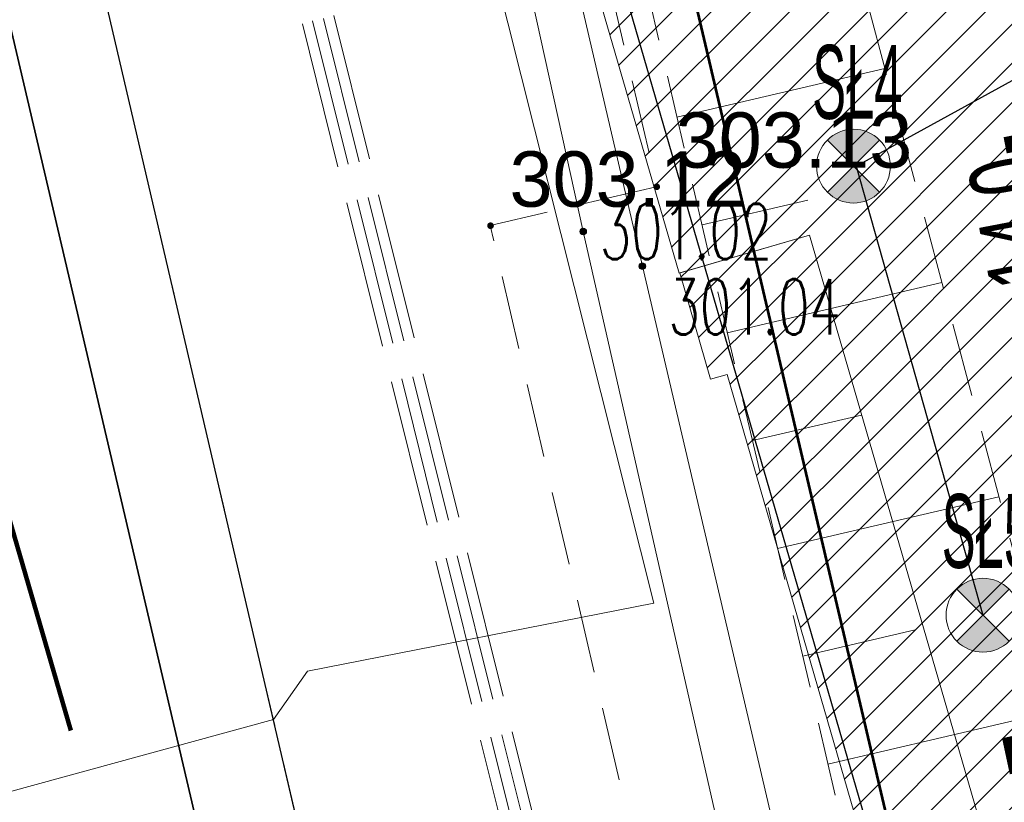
# Model space of a CAD drawing. Header units: metres. Extents: x 6567444 to 13135881, y 5574237 to 11149086.
# Tile 73 of 212: x 6567833 to 6567847, y 5574464 to 5574475. Entities that reach past the tile are written whole.
import ezdxf
from ezdxf.enums import TextEntityAlignment as Align

# ---------------------------------------------------------------- set-up
doc = ezdxf.new("R2010")
doc.units = ezdxf.units.M
for name, pattern in [('_MDCP$0$2.0_1.0', [3, 2, -1]), ('_MDCP$0$L_0_03', [1, 0.5, -0.5]), ('_MDCP$0$L_0_04', [1.5, 1, -0.5]), ('_MDCP$0$L_2_50', [2.5, 2, -0.5]), ('_PZT$0$Kropki przerywana 1', [250, 150, -100]), ('GE.I.6640.1.468.2024_MDCP_dodatkowe pomiary_12.03.2026$0$2.0_1.0', [3, 2, -1]), ('GE.I.6640.1.468.2024_MDCP_dodatkowe pomiary_12.03.2026$0$L_0_03', [1, 0.5, -0.5]), ('GE.I.6640.1.468.2024_MDCP_dodatkowe pomiary_12.03.2026$0$L_0_04', [1.5, 1, -0.5]), ('GE.I.6640.1.468.2024_MDCP_dodatkowe pomiary_12.03.2026$0$L_2_50', [2.5, 2, -0.5])]:
    doc.linetypes.add(name, pattern=pattern)
for name, color, linetype, lineweight in [('_MDCP$0$EGB_DzialkaEwidencyjna', 7, 'Continuous', 18), ('_MDCP$0$EGB_Klasouzytek', 92, 'Continuous', 18), ('_MDCP$0$EGB_KonturUzytkuGruntowego', 92, 'Continuous', 18), ('_MDCP$0$GES_PrzewodCieplowniczy', 212, 'Continuous', 18), ('_MDCP$0$GES_PrzewodElektroenergetyczny', 1, 'Continuous', 18), ('_MDCP$0$GES_PrzewodElektroenergetyczny_Projektowany', 7, 'Continuous', 18), ('_MDCP$0$GES_Rzedna', 7, 'Continuous', 18), ('_MDCP$0$KR_ObiektKarto', 7, 'Continuous', 18), ('_MDCP$0$OT_Komunikacja', 7, 'Continuous', 18), ('_MDCP$0$OT_Skarpa', 7, 'Continuous', 18), ('_MDCP$0$OTRS', 7, 'Continuous', 13), ('_MDCP$0$OTRS_O', 7, 'Continuous', 20), ('_MDCP$0$Z_GRANICE SPRAWDZONE', 100, 'Continuous', 30), ('_MDCP$0$Z_ZAKRES', 214, 'Continuous', 90), ('_TT_KAN_D_Opis_PKT_II', 7, 'Continuous', 30), ('GE.I.6640.1.468.2024_MDCP_dodatkowe pomiary_12.03.2026$0$EGB_DzialkaEwidencyjna', 7, 'Continuous', 18), ('GE.I.6640.1.468.2024_MDCP_dodatkowe pomiary_12.03.2026$0$EGB_Klasouzytek', 92, 'Continuous', 18), ('GE.I.6640.1.468.2024_MDCP_dodatkowe pomiary_12.03.2026$0$EGB_KonturUzytkuGruntowego', 92, 'Continuous', 18), ('GE.I.6640.1.468.2024_MDCP_dodatkowe pomiary_12.03.2026$0$GES_PrzewodCieplowniczy', 212, 'Continuous', 18), ('GE.I.6640.1.468.2024_MDCP_dodatkowe pomiary_12.03.2026$0$GES_PrzewodElektroenergetyczny', 1, 'Continuous', 18), ('GE.I.6640.1.468.2024_MDCP_dodatkowe pomiary_12.03.2026$0$GES_PrzewodElektroenergetyczny_Projektowany', 7, 'Continuous', 18), ('GE.I.6640.1.468.2024_MDCP_dodatkowe pomiary_12.03.2026$0$GES_Rzedna', 7, 'Continuous', 18), ('GE.I.6640.1.468.2024_MDCP_dodatkowe pomiary_12.03.2026$0$KR_ObiektKarto', 7, 'Continuous', 18), ('GE.I.6640.1.468.2024_MDCP_dodatkowe pomiary_12.03.2026$0$OT_Komunikacja', 7, 'Continuous', 18), ('GE.I.6640.1.468.2024_MDCP_dodatkowe pomiary_12.03.2026$0$OT_Skarpa', 7, 'Continuous', 18), ('GE.I.6640.1.468.2024_MDCP_dodatkowe pomiary_12.03.2026$0$OTRS', 7, 'Continuous', 13), ('GE.I.6640.1.468.2024_MDCP_dodatkowe pomiary_12.03.2026$0$OTRS_O', 7, 'Continuous', 20), ('GE.I.6640.1.468.2024_MDCP_dodatkowe pomiary_12.03.2026$0$Z_GRANICE SPRAWDZONE', 100, 'Continuous', 30), ('GE.I.6640.1.468.2024_MDCP_dodatkowe pomiary_12.03.2026$0$Z_ZAKRES', 214, 'Continuous', 90), ('PT-IE-001 PZT - instal. elektr XREFF$0$SEL_OPIS_legenda', 7, 'Continuous', 18), ('PT-IE-001 PZT - instal. elektr XREFF$0$SEL_sieci_oswietlenie_oprawy', 152, 'Continuous', 20)]:
    doc.layers.add(name, color=color, linetype=linetype, lineweight=lineweight)
for name, color, linetype in [('FORMA - Arch 01 - PZT 1 Strefy', 7, 'Continuous'), ('PT-IE-001 PZT - instal. elektr XREFF$0$SEL_atrybut_bloku1', 7, 'Continuous'), ('PT-IE-001 PZT - instal. elektr XREFF$0$SEL_atrybut_bloku2', 9, 'Continuous')]:
    doc.layers.add(name, color=color, linetype=linetype)
doc.layers.add('PT-IE-001 PZT - instal. elektr XREFF$0$SEL_sieci_kable_nN_oswietlenie', color=7, linetype='PT-IE-001 PZT - instal. elektr XREFF$0$SEL_eNN', lineweight=30, true_color=0xff7a7a)
doc.styles.add('_MDCP$0$BDOT', font='arial.ttf', dxfattribs={"width": 0.9})
doc.styles.add('_MDCP$0$STANDARD', font='simplex.shx')
doc.styles.add('GE.I.6640.1.468.2024_MDCP_dodatkowe pomiary_12.03.2026$0$BDOT', font='arial.ttf', dxfattribs={"width": 0.9})
doc.styles.add('GE.I.6640.1.468.2024_MDCP_dodatkowe pomiary_12.03.2026$0$STANDARD', font='simplex.shx')
doc.styles.add('PT-IE-001 PZT - instal. elektr XREFF$0$ARIAL', font='ARIALN.TTF', dxfattribs={"width": 0.8})
doc.styles.add('PT-IE-001 PZT - instal. elektr XREFF$0$ROMANS', font='ARIALN.TTF', dxfattribs={"width": 0.8})
doc.linetypes.add('PT-IE-001 PZT - instal. elektr XREFF$0$SEL_eNN', pattern='A,5,["eNN",PT-IE-001 PZT - instal. elektr XREFF$0$ARIAL,S=1,R=0,X=1.45,Y=0.25],5', length=10)
pattern_1 = [(45, (0, 0), (-0.265165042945, 0.265165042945), [])]

# ---------------------------------------------------------------- blocks, each defined once
blk = doc.blocks.new('_MDCP$0$other_SUPS01_02')
at = {"linetype": 'Continuous', "lineweight": 13}
blk.add_hatch(color=0, dxfattribs=at).paths.add_polyline_path([(0, -0.091, 1), (0, 0.091, 1)])
at = {"color": 0, "linetype": 'Continuous', "lineweight": 13}
blk.add_circle((0, 0), 0.0906, dxfattribs=at)
blk = doc.blocks.new('_MDCP$0$OTRS')
at = {"layer": '_MDCP$0$OTRS', "color": 0, "lineweight": -3, "const_width": 0.09}
blk.add_lwpolyline([(-0.045, 0, 1), (0.045, 0, 1)], format="xyb", close=True, dxfattribs=at)
at = {"layer": '_MDCP$0$OTRS_O', "color": 0, "style": '_MDCP$0$BDOT'}
blk.add_attdef('RZEDNA', (0.514, 0.515), '', height=1.5, dxfattribs=at)
blk = doc.blocks.new('_MDCP')
at = {"layer": '_MDCP$0$EGB_DzialkaEwidencyjna', "linetype": 'CONTINUOUS', "lineweight": 18}
for p, q in [((6567849.51, 5574552.26), (6567921.55, 5574569.11)), ((6567921.55, 5574569.11), (6567946.41, 5574443.1)), ((6567830.11, 5574547.72), (6567849.51, 5574552.26)), ((6567829, 5574518.49), (6567830.11, 5574547.72)), ((6567851.37, 5574441.53), (6567829, 5574518.49)), ((6567946.41, 5574443.1), (6567945.87, 5574426.93)), ((6567857.95, 5574413.39), (6567851.37, 5574441.53)), ((6567945.87, 5574426.93), (6567941.78, 5574411.28)), ((6567864.17, 5574367.81), (6567857.95, 5574413.39)), ((6567941.78, 5574411.28), (6567926.87, 5574389.48)), ((6567926.87, 5574389.48), (6567903.73, 5574376.76)), ((6567903.73, 5574376.76), (6567864.17, 5574367.81))]:
    blk.add_line(p, q, dxfattribs=at)
at = {"layer": '_MDCP$0$EGB_DzialkaEwidencyjna', "linetype": 'Continuous', "lineweight": 18}
blk.add_line((6567829.07, 5574518.25), (6567851.3, 5574441.77), dxfattribs=at)
at = {"layer": '_MDCP$0$EGB_Klasouzytek', "lineweight": 18}
blk.add_lwpolyline([(6567903.73, 5574376.76), (6567864.17, 5574367.81), (6567857.95, 5574413.39), (6567851.37, 5574441.53), (6567829, 5574518.49), (6567830.11, 5574547.72), (6567849.51, 5574552.26), (6567921.55, 5574569.11), (6567946.41, 5574443.1), (6567945.87, 5574426.93), (6567941.78, 5574411.28), (6567926.87, 5574389.48)], close=True, dxfattribs=at)
blk.add_lwpolyline([(6567843.288, 5574339.738), (6567840.22, 5574379.37), (6567837.97, 5574408.39), (6567824.54, 5574464.39), (6567815.07, 5574503.11), (6567813.39, 5574510.85), (6567812.91, 5574512.76), (6567809.64, 5574533.63), (6567810.66, 5574545.93), (6567811.96, 5574548.85), (6567814.7, 5574549.3), (6567819.81, 5574551.02), (6567841.64, 5574556.2), (6567848.19, 5574557.83), (6567849.51, 5574552.26), (6567830.11, 5574547.72), (6567829, 5574518.49), (6567851.37, 5574441.53), (6567857.95, 5574413.39), (6567862.49, 5574380.1), (6567864.17, 5574367.81), (6567869.98, 5574345.11), (6567862.17, 5574342.99), (6567862.141, 5574342.197)], dxfattribs=at)
at = {"layer": '_MDCP$0$EGB_KonturUzytkuGruntowego', "linetype": '_MDCP$0$L_0_03', "lineweight": 18, "flags": 128}
blk.add_lwpolyline([(6567864.17, 5574367.81), (6567862.49, 5574380.1), (6567857.95, 5574413.39), (6567851.37, 5574441.53), (6567829, 5574518.49), (6567830.11, 5574547.72), (6567849.51, 5574552.26), (6567921.55, 5574569.11), (6567946.41, 5574443.1), (6567945.87, 5574426.93), (6567941.78, 5574411.28), (6567926.87, 5574389.48), (6567903.73, 5574376.76)], close=True, dxfattribs=at)
at = {"layer": '_MDCP$0$EGB_KonturUzytkuGruntowego', "linetype": '_MDCP$0$L_0_03', "lineweight": 18}
blk.add_lwpolyline([(6567843.288, 5574339.738), (6567840.22, 5574379.37), (6567837.97, 5574408.39), (6567824.54, 5574464.39), (6567815.07, 5574503.11), (6567813.39, 5574510.85), (6567812.91, 5574512.76), (6567809.64, 5574533.63), (6567810.66, 5574545.93), (6567811.96, 5574548.85), (6567814.7, 5574549.3), (6567819.81, 5574551.02), (6567841.64, 5574556.2), (6567848.19, 5574557.83), (6567849.51, 5574552.26), (6567830.11, 5574547.72), (6567829, 5574518.49), (6567851.37, 5574441.53), (6567857.95, 5574413.39), (6567862.49, 5574380.1), (6567864.17, 5574367.81), (6567869.98, 5574345.11), (6567862.17, 5574342.99), (6567862.141, 5574342.197)], dxfattribs=at)
at = {"layer": '_MDCP$0$GES_PrzewodCieplowniczy', "color": 212, "linetype": 'Continuous', "lineweight": 18}
for points in [[(6567836.27, 5574514.58), (6567838.64, 5574502.84), (6567840.62, 5574493.53), (6567842.25, 5574485.64), (6567842.38, 5574485.02), (6567842.29, 5574484.77), (6567842.07, 5574484.59), (6567841.46, 5574484.45), (6567839.96, 5574484.11), (6567839.36, 5574483.95), (6567839.11, 5574483.75), (6567839.04, 5574483.46), (6567839.18, 5574482.9), (6567841.9, 5574471.21), (6567844.63, 5574459.56), (6567847.51, 5574447.9)], [(6567846.8, 5574448.34), (6567843.76, 5574459.96), (6567841.1, 5574471.68), (6567838.52, 5574483.39), (6567838.38, 5574483.97), (6567838.49, 5574484.23), (6567838.66, 5574484.42), (6567839.3, 5574484.57), (6567840.97, 5574484.92), (6567841.53, 5574485.04), (6567841.75, 5574485.21), (6567841.82, 5574485.48), (6567841.72, 5574486.09), (6567840.21, 5574493.42), (6567838.21, 5574503.22)]]:
    blk.add_lwpolyline(points, dxfattribs=at)
at = {"layer": '_MDCP$0$GES_PrzewodElektroenergetyczny', "color": 1, "linetype": 'Continuous', "lineweight": 18, "flags": 128}
blk.add_lwpolyline([(6567839.429, 5574557.634), (6567843.814, 5574538.959), (6567847.225, 5574531.413), (6567849.054, 5574530.594), (6567849.634, 5574529.929), (6567849.99, 5574528.845), (6567850.111, 5574525.986), (6567849.4, 5574523.295), (6567833.849, 5574501.642), (6567833.428, 5574500.948), (6567842.057, 5574466.646), (6567837.363, 5574465.727), (6567836.904, 5574465.072), (6567825.838, 5574462.038), (6567824.032, 5574462.668), (6567814.032, 5574503.304), (6567812.705, 5574511.261)], dxfattribs=at)
at = {"layer": '_MDCP$0$GES_PrzewodElektroenergetyczny_Projektowany', "color": 1, "linetype": '_MDCP$0$L_2_50', "lineweight": 18}
for points in [[(6567845.68, 5574439.84), (6567840.19, 5574462.85), (6567835.66, 5574481.07), (6567834.95, 5574484.54), (6567834.05, 5574490.99), (6567831.43, 5574502.77), (6567830.63, 5574506.04), (6567829.56, 5574510.76), (6567828.06, 5574518.04), (6567827.51, 5574522.9), (6567827.23, 5574530.3), (6567826.89, 5574535.46), (6567826.99, 5574541.55), (6567830.8, 5574547.4), (6567832.52, 5574549.58), (6567838.98, 5574558.71), (6567836.25, 5574574.12), (6567833.79, 5574575.29), (6567831.956, 5574576.607)], [(6567845.79, 5574439.99), (6567840.33, 5574462.89), (6567835.8, 5574481.1), (6567835.1, 5574484.56), (6567834.2, 5574491.02), (6567831.58, 5574502.8), (6567830.78, 5574506.07), (6567829.7, 5574510.79), (6567828.21, 5574518.06), (6567827.66, 5574522.91), (6567827.38, 5574530.31), (6567827.04, 5574535.46), (6567827.14, 5574541.51), (6567830.92, 5574547.31), (6567832.64, 5574549.49), (6567839.14, 5574558.67), (6567836.38, 5574574.22), (6567833.87, 5574575.42), (6567832.16, 5574576.645)], [(6567845.91, 5574440.13), (6567840.48, 5574462.92), (6567835.95, 5574481.13), (6567835.25, 5574484.59), (6567834.35, 5574491.04), (6567831.72, 5574502.84), (6567830.92, 5574506.11), (6567829.85, 5574510.82), (6567828.36, 5574518.08), (6567827.81, 5574522.92), (6567827.53, 5574530.32), (6567827.19, 5574535.47), (6567827.29, 5574541.46), (6567831.04, 5574547.22), (6567832.76, 5574549.39), (6567839.3, 5574558.64), (6567836.51, 5574574.32), (6567833.95, 5574575.55), (6567832.368, 5574576.684)], [(6567846.03, 5574440.28), (6567840.62, 5574462.96), (6567836.09, 5574481.17), (6567835.4, 5574484.61), (6567834.5, 5574491.07), (6567831.87, 5574502.87), (6567831.07, 5574506.14), (6567830, 5574510.85), (6567828.5, 5574518.11), (6567827.96, 5574522.93), (6567827.68, 5574530.33), (6567827.34, 5574535.47), (6567827.44, 5574541.42), (6567831.16, 5574547.14), (6567832.88, 5574549.3), (6567839.46, 5574558.6), (6567836.65, 5574574.42), (6567834.02, 5574575.68), (6567832.567, 5574576.722)]]:
    blk.add_lwpolyline(points, dxfattribs=at)
at = {"layer": '_MDCP$0$KR_ObiektKarto', "linetype": 'Continuous', "lineweight": 18, "flags": 128}
for points in [[(6567842.368, 5574473.231), (6567845.184, 5574473.889)], [(6567842.709, 5574471.771), (6567844.14, 5574472.105)], [(6567843.05, 5574470.31), (6567845.957, 5574470.988)], [(6567843.391, 5574468.849), (6567844.867, 5574469.194)], [(6567843.732, 5574467.388), (6567846.729, 5574468.088)], [(6567844.073, 5574465.928), (6567845.594, 5574466.283)], [(6567844.414, 5574464.467), (6567847.502, 5574465.188)]]:
    blk.add_lwpolyline(points, dxfattribs=at)
at = {"layer": '_MDCP$0$OT_Komunikacja', "color": 7, "linetype": 'Continuous', "lineweight": 25, "flags": 128}
blk.add_lwpolyline([(6567840.92, 5574450.67), (6567838.96, 5574456.25), (6567831.07, 5574490.06), (6567830.27, 5574495.98), (6567829, 5574501.83), (6567827.92, 5574506.7)], dxfattribs=at)
at = {"layer": '_MDCP$0$OT_Komunikacja', "color": 7, "linetype": '_MDCP$0$L_0_04', "lineweight": 18, "flags": 128}
blk.add_lwpolyline([(6567947.515, 5574455.698), (6567948.396, 5574450.424), (6567948.648, 5574448.732), (6567948.975, 5574446.476), (6567949.265, 5574444.281), (6567949.478, 5574440.508), (6567949.478, 5574438.827), (6567949.548, 5574436.345), (6567949.466, 5574434.494), (6567949.331, 5574431.506), (6567949.013, 5574428.567), (6567948.397, 5574424.452), (6567947.845, 5574421.592), (6567946.958, 5574417.848), (6567946.194, 5574415.206), (6567944.955, 5574411.463), (6567944.22, 5574409.565), (6567943.335, 5574407.431), (6567941.896, 5574404.446), (6567940.723, 5574402.331), (6567939.781, 5574400.677), (6567938.516, 5574398.665), (6567936.744, 5574396.084), (6567934.465, 5574393.243), (6567932.327, 5574390.844), (6567928.971, 5574387.543), (6567926.7, 5574385.54), (6567925.032, 5574384.195), (6567923.337, 5574382.935), (6567920.797, 5574381.179), (6567917.606, 5574379.366), (6567914.527, 5574377.737), (6567911.816, 5574376.502), (6567909.558, 5574375.579), (6567907.269, 5574374.816), (6567903.606, 5574373.672), (6567899.382, 5574372.528), (6567894.891, 5574371.274), (6567878.894, 5574366.917), (6567867.949, 5574363.87), (6567863.154, 5574362.61), (6567857.11, 5574361.35), (6567856.863, 5574364.456), (6567856.582, 5574368.039), (6567856.09, 5574372.83), (6567857, 5574372.9), (6567856.31, 5574378.9), (6567855.79, 5574382.87), (6567855.18, 5574386.83), (6567854.51, 5574390.76), (6567853.78, 5574394.71), (6567853.05, 5574398.63), (6567852.19, 5574402.6), (6567849.76, 5574413.26), (6567849.89, 5574414.22), (6567851.83, 5574414.67), (6567851.37, 5574416.66), (6567854.58, 5574417.42), (6567850.88, 5574432.39), (6567845.96, 5574431.22), (6567840.92, 5574450.67), (6567838.96, 5574456.25), (6567831.07, 5574490.06), (6567830.27, 5574495.98), (6567829, 5574501.83), (6567827.92, 5574506.7), (6567826.86, 5574511.56), (6567826.08, 5574515.52), (6567825.4, 5574519.47), (6567824.95, 5574522.44), (6567824.5, 5574526.43), (6567824.25, 5574529.43), (6567824.08, 5574532.42), (6567824.01, 5574536.4), (6567824.25, 5574539.41), (6567825.44, 5574545.29), (6567826.09, 5574547.18), (6567826.92, 5574548.98), (6567827.87, 5574550.71), (6567829, 5574552.37), (6567849.24, 5574556.86), (6567847.84, 5574562.43), (6567850.42, 5574563.07), (6567851, 5574562.82), (6567857.08, 5574558.64), (6567878.36, 5574563.51), (6567907.32, 5574570.28), (6567907.73, 5574567.88), (6567878.94, 5574561.2), (6567857.62, 5574556.33), (6567833.07, 5574550.68), (6567832.17, 5574550.48), (6567830.79, 5574549.8), (6567829.67, 5574548.79), (6567828.68, 5574547.02), (6567827.68, 5574544.22), (6567827.06, 5574541.37), (6567826.61, 5574538.33), (6567826.47, 5574535.3), (6567826.62, 5574531.27), (6567826.93, 5574527.32), (6567827.29, 5574523.8), (6567827.81, 5574520.34), (6567828.64, 5574515.44), (6567829.22, 5574512.47), (6567831.34, 5574502.7), (6567832, 5574502.04), (6567832.86, 5574501.86), (6567835.48, 5574490.39), (6567838.69, 5574476.72), (6567840.94, 5574477.22), (6567842.1, 5574472.29), (6567839.84, 5574471.76), (6567843.24, 5574457.14), (6567846.41, 5574443.89), (6567846.82, 5574442.27), (6567847.04, 5574441.61), (6567847.42, 5574441.08), (6567847.97, 5574440.71), (6567848.63, 5574440.56), (6567849.32, 5574440.61), (6567851.19, 5574441.04), (6567854.02, 5574429.39), (6567857.72, 5574414.07), (6567855.38, 5574413.53), (6567854.43, 5574412.7), (6567853.63, 5574411.68), (6567853.17, 5574410.72), (6567853.12, 5574409.71), (6567854.26, 5574404.84), (6567855.51, 5574399), (6567857.01, 5574391.2), (6567857.79, 5574386.18), (6567858.35, 5574382.21), (6567859.02, 5574377.27), (6567859.909, 5574368.887), (6567860.055, 5574367.78), (6567860.402, 5574366.895), (6567861.348, 5574365.757), (6567862.743, 5574365.112), (6567863.812, 5574364.983), (6567864.873, 5574365.082), (6567875.385, 5574368.045), (6567887.169, 5574371.344), (6567894.86, 5574373.433), (6567904.193, 5574375.979), (6567909.986, 5574377.842), (6567913.714, 5574379.575), (6567916.29, 5574380.93), (6567919.833, 5574382.929), (6567921.94, 5574384.465), (6567924.837, 5574386.597), (6567926.974, 5574388.488), (6567928.91, 5574390.273), (6567932.797, 5574394.443), (6567936.263, 5574399.014), (6567938.789, 5574403.047), (6567940.719, 5574406.619), (6567942.6, 5574410.97), (6567944.237, 5574415.951), (6567945.095, 5574418.932), (6567946.005, 5574422.667), (6567946.916, 5574428.255), (6567947.357, 5574433.537), (6567947.446, 5574438.626), (6567947.184, 5574444.294), (6567946.685, 5574448.233), (6567946.054, 5574452.175), (6567945.029, 5574458.386), (6567942.856, 5574469.729), (6567945.871, 5574465.435)], close=True, dxfattribs=at)
at = {"layer": '_MDCP$0$OT_Komunikacja', "color": 7, "linetype": 'Continuous', "lineweight": 35}
blk.add_lwpolyline([(6567821.55, 5574536.51), (6567822.3, 5574528.13), (6567822.51, 5574525.97), (6567822.81, 5574523.37), (6567823.15, 5574520.82), (6567823.61, 5574517.69), (6567824, 5574515.4), (6567824.43, 5574512.97), (6567824.95, 5574510.55), (6567825.64, 5574507.36), (6567848.98, 5574407.6)], dxfattribs=at)
at = {"layer": '_MDCP$0$OT_Skarpa', "color": 7, "linetype": '_MDCP$0$L_0_04', "lineweight": 18, "flags": 128}
blk.add_lwpolyline([(6567836.9, 5574495.68), (6567838.52, 5574491.11), (6567840.59, 5574480.86), (6567843.46, 5574480.36), (6567848.13, 5574462.83), (6567851.9, 5574444.67), (6567858.01, 5574426.68), (6567860.79, 5574412.31), (6567856.48, 5574410.59), (6567857.58, 5574403.57), (6567859.68, 5574394.97), (6567860.62, 5574385.5), (6567861.58, 5574370.45), (6567862.01, 5574368.01), (6567863.53, 5574367.38), (6567863.13, 5574366), (6567861.59, 5574366.75), (6567860.54, 5574368.19), (6567859.27, 5574379.76), (6567857.79, 5574389.9), (6567858.03, 5574392), (6567857.57, 5574394.08), (6567856.6, 5574396.01), (6567853.99, 5574408.75), (6567853.94, 5574410.45), (6567854.9, 5574412.03), (6567856.04, 5574412.96), (6567858.35, 5574413.64), (6567855.26, 5574426.79), (6567851.62, 5574441.38), (6567849.42, 5574443.2), (6567847.4, 5574447.15), (6567844.89, 5574462.43), (6567841.18, 5574478.32), (6567838.55, 5574479.72), (6567836.83, 5574487.4), (6567833.76, 5574501.75)], close=True, dxfattribs=at)
at = {"layer": '_MDCP$0$Z_GRANICE SPRAWDZONE', "linetype": 'ByBlock', "flags": 128}
blk.add_lwpolyline([(6567830.11, 5574547.72), (6567849.531, 5574552.262), (6567921.55, 5574569.11), (6567946.41, 5574443.1), (6567945.87, 5574426.93), (6567941.769, 5574411.258), (6567926.87, 5574389.48), (6567903.73, 5574376.76), (6567864.17, 5574367.81), (6567857.95, 5574413.39), (6567851.37, 5574441.53), (6567829, 5574518.49), (6567830.11, 5574547.72)], dxfattribs=at)
at = {"layer": '_MDCP$0$Z_ZAKRES', "linetype": '_MDCP$0$2.0_1.0', "lineweight": 140, "ltscale": 3}
blk.add_lwpolyline([(6567820.407, 5574555.719), (6567847.232, 5574561.997), (6567929.356, 5574581.206), (6567956.443, 5574443.911), (6567955.827, 5574425.481), (6567951.015, 5574407.07), (6567933.777, 5574381.866), (6567907.312, 5574367.318), (6567855.739, 5574355.65), (6567852.582, 5574378.747), (6567848.105, 5574411.572), (6567841.693, 5574438.994), (6567818.946, 5574517.253)], close=True, dxfattribs=at)
at = {"layer": '_MDCP$0$GES_Rzedna', "color": 212, "linetype": 'Continuous', "xscale": 0.5, "yscale": 0.5, "zscale": 0.5}
for p in [(6567841.1, 5574471.68), (6567841.9, 5574471.21)]:
    blk.add_blockref('_MDCP$0$other_SUPS01_02', p, dxfattribs=at)
at = {"layer": '_MDCP$0$OTRS', "xscale": 0.5, "yscale": 0.5, "zscale": 0.5}
for p, values in [((6567842.095, 5574472.287, 303.128), {'RZEDNA': '303.13'}), ((6567839.844, 5574471.759, 303.117), {'RZEDNA': '303.12'})]:
    blk.add_blockref('_MDCP$0$OTRS', p, dxfattribs=at).add_auto_attribs(values)
at = {"layer": '_MDCP$0$GES_Rzedna', "color": 212, "lineweight": 15, "style": '_MDCP$0$STANDARD', "width": 0.66}
for s, p in [('301.02', (6567841.325, 5574471.68)), ('301.04', (6567842.254, 5574470.661))]:
    blk.add_text(s, height=0.75, dxfattribs=at).set_placement(p, align=Align.MIDDLE_LEFT)
blk = doc.blocks.new('GE.I.6640.1.468.2024_MDCP_dodatkowe pomiary_12.03.2026$0$other_SUPS01_02')
at = {"linetype": 'Continuous', "lineweight": 13}
blk.add_hatch(color=0, dxfattribs=at).paths.add_polyline_path([(0, -0.091, 1), (0, 0.091, 1)])
at = {"color": 0, "linetype": 'Continuous', "lineweight": 13}
blk.add_circle((0, 0), 0.0906, dxfattribs=at)
blk = doc.blocks.new('GE.I.6640.1.468.2024_MDCP_dodatkowe pomiary_12.03.2026$0$OTRS')
at = {"layer": 'GE.I.6640.1.468.2024_MDCP_dodatkowe pomiary_12.03.2026$0$OTRS', "color": 0, "lineweight": -3, "const_width": 0.09}
blk.add_lwpolyline([(-0.045, 0, 1), (0.045, 0, 1)], format="xyb", close=True, dxfattribs=at)
at = {"layer": 'GE.I.6640.1.468.2024_MDCP_dodatkowe pomiary_12.03.2026$0$OTRS_O', "color": 0, "style": 'GE.I.6640.1.468.2024_MDCP_dodatkowe pomiary_12.03.2026$0$BDOT'}
blk.add_attdef('RZEDNA', (0.514, 0.515), '', height=1.5, dxfattribs=at)
blk = doc.blocks.new('GE.I.6640.1.468.2024_MDCP_dodatkowe pomiary_12.03.2026')
at = {"layer": 'GE.I.6640.1.468.2024_MDCP_dodatkowe pomiary_12.03.2026$0$EGB_DzialkaEwidencyjna', "linetype": 'CONTINUOUS', "lineweight": 18}
for p, q in [((6567849.51, 5574552.26), (6567921.55, 5574569.11)), ((6567921.55, 5574569.11), (6567946.41, 5574443.1)), ((6567830.11, 5574547.72), (6567849.51, 5574552.26)), ((6567829, 5574518.49), (6567830.11, 5574547.72)), ((6567851.37, 5574441.53), (6567829, 5574518.49)), ((6567946.41, 5574443.1), (6567945.87, 5574426.93)), ((6567857.95, 5574413.39), (6567851.37, 5574441.53)), ((6567945.87, 5574426.93), (6567941.78, 5574411.28)), ((6567864.17, 5574367.81), (6567857.95, 5574413.39)), ((6567941.78, 5574411.28), (6567926.87, 5574389.48)), ((6567926.87, 5574389.48), (6567903.73, 5574376.76)), ((6567903.73, 5574376.76), (6567864.17, 5574367.81))]:
    blk.add_line(p, q, dxfattribs=at)
at = {"layer": 'GE.I.6640.1.468.2024_MDCP_dodatkowe pomiary_12.03.2026$0$EGB_DzialkaEwidencyjna', "linetype": 'Continuous', "lineweight": 18}
blk.add_line((6567829.07, 5574518.25), (6567851.3, 5574441.77), dxfattribs=at)
at = {"layer": 'GE.I.6640.1.468.2024_MDCP_dodatkowe pomiary_12.03.2026$0$EGB_Klasouzytek', "lineweight": 18}
blk.add_lwpolyline([(6567903.73, 5574376.76), (6567864.17, 5574367.81), (6567857.95, 5574413.39), (6567851.37, 5574441.53), (6567829, 5574518.49), (6567830.11, 5574547.72), (6567849.51, 5574552.26), (6567921.55, 5574569.11), (6567946.41, 5574443.1), (6567945.87, 5574426.93), (6567941.78, 5574411.28), (6567926.87, 5574389.48)], close=True, dxfattribs=at)
blk.add_lwpolyline([(6567843.288, 5574339.738), (6567840.22, 5574379.37), (6567837.97, 5574408.39), (6567824.54, 5574464.39), (6567815.07, 5574503.11), (6567813.39, 5574510.85), (6567812.91, 5574512.76), (6567809.64, 5574533.63), (6567810.66, 5574545.93), (6567811.96, 5574548.85), (6567814.7, 5574549.3), (6567819.81, 5574551.02), (6567841.64, 5574556.2), (6567848.19, 5574557.83), (6567849.51, 5574552.26), (6567830.11, 5574547.72), (6567829, 5574518.49), (6567851.37, 5574441.53), (6567857.95, 5574413.39), (6567862.49, 5574380.1), (6567864.17, 5574367.81), (6567869.98, 5574345.11), (6567862.17, 5574342.99), (6567862.141, 5574342.197)], dxfattribs=at)
at = {"layer": 'GE.I.6640.1.468.2024_MDCP_dodatkowe pomiary_12.03.2026$0$EGB_KonturUzytkuGruntowego', "linetype": 'GE.I.6640.1.468.2024_MDCP_dodatkowe pomiary_12.03.2026$0$L_0_03', "lineweight": 18, "flags": 128}
blk.add_lwpolyline([(6567864.17, 5574367.81), (6567862.49, 5574380.1), (6567857.95, 5574413.39), (6567851.37, 5574441.53), (6567829, 5574518.49), (6567830.11, 5574547.72), (6567849.51, 5574552.26), (6567921.55, 5574569.11), (6567946.41, 5574443.1), (6567945.87, 5574426.93), (6567941.78, 5574411.28), (6567926.87, 5574389.48), (6567903.73, 5574376.76)], close=True, dxfattribs=at)
at = {"layer": 'GE.I.6640.1.468.2024_MDCP_dodatkowe pomiary_12.03.2026$0$EGB_KonturUzytkuGruntowego', "linetype": 'GE.I.6640.1.468.2024_MDCP_dodatkowe pomiary_12.03.2026$0$L_0_03', "lineweight": 18}
blk.add_lwpolyline([(6567843.288, 5574339.738), (6567840.22, 5574379.37), (6567837.97, 5574408.39), (6567824.54, 5574464.39), (6567815.07, 5574503.11), (6567813.39, 5574510.85), (6567812.91, 5574512.76), (6567809.64, 5574533.63), (6567810.66, 5574545.93), (6567811.96, 5574548.85), (6567814.7, 5574549.3), (6567819.81, 5574551.02), (6567841.64, 5574556.2), (6567848.19, 5574557.83), (6567849.51, 5574552.26), (6567830.11, 5574547.72), (6567829, 5574518.49), (6567851.37, 5574441.53), (6567857.95, 5574413.39), (6567862.49, 5574380.1), (6567864.17, 5574367.81), (6567869.98, 5574345.11), (6567862.17, 5574342.99), (6567862.141, 5574342.197)], dxfattribs=at)
at = {"layer": 'GE.I.6640.1.468.2024_MDCP_dodatkowe pomiary_12.03.2026$0$GES_PrzewodCieplowniczy', "color": 212, "linetype": 'Continuous', "lineweight": 18}
for points in [[(6567836.27, 5574514.58), (6567838.64, 5574502.84), (6567840.62, 5574493.53), (6567842.25, 5574485.64), (6567842.38, 5574485.02), (6567842.29, 5574484.77), (6567842.07, 5574484.59), (6567841.46, 5574484.45), (6567839.96, 5574484.11), (6567839.36, 5574483.95), (6567839.11, 5574483.75), (6567839.04, 5574483.46), (6567839.18, 5574482.9), (6567841.9, 5574471.21), (6567844.63, 5574459.56), (6567847.51, 5574447.9)], [(6567846.8, 5574448.34), (6567843.76, 5574459.96), (6567841.1, 5574471.68), (6567838.52, 5574483.39), (6567838.38, 5574483.97), (6567838.49, 5574484.23), (6567838.66, 5574484.42), (6567839.3, 5574484.57), (6567840.97, 5574484.92), (6567841.53, 5574485.04), (6567841.75, 5574485.21), (6567841.82, 5574485.48), (6567841.72, 5574486.09), (6567840.21, 5574493.42), (6567838.21, 5574503.22)]]:
    blk.add_lwpolyline(points, dxfattribs=at)
at = {"layer": 'GE.I.6640.1.468.2024_MDCP_dodatkowe pomiary_12.03.2026$0$GES_PrzewodElektroenergetyczny', "color": 1, "linetype": 'Continuous', "lineweight": 18, "flags": 128}
blk.add_lwpolyline([(6567839.429, 5574557.634), (6567843.814, 5574538.959), (6567847.225, 5574531.413), (6567849.054, 5574530.594), (6567849.634, 5574529.929), (6567849.99, 5574528.845), (6567850.111, 5574525.986), (6567849.4, 5574523.295), (6567833.849, 5574501.642), (6567833.428, 5574500.948), (6567842.057, 5574466.646), (6567837.363, 5574465.727), (6567836.904, 5574465.072), (6567825.838, 5574462.038), (6567824.032, 5574462.668), (6567814.032, 5574503.304), (6567812.705, 5574511.261)], dxfattribs=at)
at = {"layer": 'GE.I.6640.1.468.2024_MDCP_dodatkowe pomiary_12.03.2026$0$GES_PrzewodElektroenergetyczny_Projektowany', "color": 1, "linetype": 'GE.I.6640.1.468.2024_MDCP_dodatkowe pomiary_12.03.2026$0$L_2_50', "lineweight": 18}
for points in [[(6567845.68, 5574439.84), (6567840.19, 5574462.85), (6567835.66, 5574481.07), (6567834.95, 5574484.54), (6567834.05, 5574490.99), (6567831.43, 5574502.77), (6567830.63, 5574506.04), (6567829.56, 5574510.76), (6567828.06, 5574518.04), (6567827.51, 5574522.9), (6567827.23, 5574530.3), (6567826.89, 5574535.46), (6567826.99, 5574541.55), (6567830.8, 5574547.4), (6567832.52, 5574549.58), (6567838.98, 5574558.71), (6567836.25, 5574574.12), (6567833.79, 5574575.29), (6567831.956, 5574576.607)], [(6567845.79, 5574439.99), (6567840.33, 5574462.89), (6567835.8, 5574481.1), (6567835.1, 5574484.56), (6567834.2, 5574491.02), (6567831.58, 5574502.8), (6567830.78, 5574506.07), (6567829.7, 5574510.79), (6567828.21, 5574518.06), (6567827.66, 5574522.91), (6567827.38, 5574530.31), (6567827.04, 5574535.46), (6567827.14, 5574541.51), (6567830.92, 5574547.31), (6567832.64, 5574549.49), (6567839.14, 5574558.67), (6567836.38, 5574574.22), (6567833.87, 5574575.42), (6567832.16, 5574576.645)], [(6567845.91, 5574440.13), (6567840.48, 5574462.92), (6567835.95, 5574481.13), (6567835.25, 5574484.59), (6567834.35, 5574491.04), (6567831.72, 5574502.84), (6567830.92, 5574506.11), (6567829.85, 5574510.82), (6567828.36, 5574518.08), (6567827.81, 5574522.92), (6567827.53, 5574530.32), (6567827.19, 5574535.47), (6567827.29, 5574541.46), (6567831.04, 5574547.22), (6567832.76, 5574549.39), (6567839.3, 5574558.64), (6567836.51, 5574574.32), (6567833.95, 5574575.55), (6567832.368, 5574576.684)], [(6567846.03, 5574440.28), (6567840.62, 5574462.96), (6567836.09, 5574481.17), (6567835.4, 5574484.61), (6567834.5, 5574491.07), (6567831.87, 5574502.87), (6567831.07, 5574506.14), (6567830, 5574510.85), (6567828.5, 5574518.11), (6567827.96, 5574522.93), (6567827.68, 5574530.33), (6567827.34, 5574535.47), (6567827.44, 5574541.42), (6567831.16, 5574547.14), (6567832.88, 5574549.3), (6567839.46, 5574558.6), (6567836.65, 5574574.42), (6567834.02, 5574575.68), (6567832.567, 5574576.722)]]:
    blk.add_lwpolyline(points, dxfattribs=at)
at = {"layer": 'GE.I.6640.1.468.2024_MDCP_dodatkowe pomiary_12.03.2026$0$KR_ObiektKarto', "linetype": 'Continuous', "lineweight": 18, "flags": 128}
for points in [[(6567842.368, 5574473.231), (6567845.184, 5574473.889)], [(6567842.709, 5574471.771), (6567844.14, 5574472.105)], [(6567843.05, 5574470.31), (6567845.957, 5574470.988)], [(6567843.391, 5574468.849), (6567844.867, 5574469.194)], [(6567843.732, 5574467.388), (6567846.729, 5574468.088)], [(6567844.073, 5574465.928), (6567845.594, 5574466.283)], [(6567844.414, 5574464.467), (6567847.502, 5574465.188)]]:
    blk.add_lwpolyline(points, dxfattribs=at)
at = {"layer": 'GE.I.6640.1.468.2024_MDCP_dodatkowe pomiary_12.03.2026$0$OT_Komunikacja', "color": 7, "linetype": 'Continuous', "lineweight": 25, "flags": 128}
blk.add_lwpolyline([(6567840.92, 5574450.67), (6567838.96, 5574456.25), (6567831.07, 5574490.06), (6567830.27, 5574495.98), (6567829, 5574501.83), (6567827.92, 5574506.7)], dxfattribs=at)
at = {"layer": 'GE.I.6640.1.468.2024_MDCP_dodatkowe pomiary_12.03.2026$0$OT_Komunikacja', "color": 7, "linetype": 'GE.I.6640.1.468.2024_MDCP_dodatkowe pomiary_12.03.2026$0$L_0_04', "lineweight": 18, "flags": 128}
blk.add_lwpolyline([(6567947.515, 5574455.698), (6567948.396, 5574450.424), (6567948.648, 5574448.732), (6567948.975, 5574446.476), (6567949.265, 5574444.281), (6567949.478, 5574440.508), (6567949.478, 5574438.827), (6567949.548, 5574436.345), (6567949.466, 5574434.494), (6567949.331, 5574431.506), (6567949.013, 5574428.567), (6567948.397, 5574424.452), (6567947.845, 5574421.592), (6567946.958, 5574417.848), (6567946.194, 5574415.206), (6567944.955, 5574411.463), (6567944.22, 5574409.565), (6567943.335, 5574407.431), (6567941.896, 5574404.446), (6567940.723, 5574402.331), (6567939.781, 5574400.677), (6567938.516, 5574398.665), (6567936.744, 5574396.084), (6567934.465, 5574393.243), (6567932.327, 5574390.844), (6567928.971, 5574387.543), (6567926.7, 5574385.54), (6567925.032, 5574384.195), (6567923.337, 5574382.935), (6567920.797, 5574381.179), (6567917.606, 5574379.366), (6567914.527, 5574377.737), (6567911.816, 5574376.502), (6567909.558, 5574375.579), (6567907.269, 5574374.816), (6567903.606, 5574373.672), (6567899.382, 5574372.528), (6567894.891, 5574371.274), (6567878.894, 5574366.917), (6567867.949, 5574363.87), (6567863.154, 5574362.61), (6567857.11, 5574361.35), (6567856.863, 5574364.456), (6567856.582, 5574368.039), (6567856.09, 5574372.83), (6567857, 5574372.9), (6567856.31, 5574378.9), (6567855.79, 5574382.87), (6567855.18, 5574386.83), (6567854.51, 5574390.76), (6567853.78, 5574394.71), (6567853.05, 5574398.63), (6567852.19, 5574402.6), (6567849.76, 5574413.26), (6567849.89, 5574414.22), (6567851.83, 5574414.67), (6567851.37, 5574416.66), (6567854.58, 5574417.42), (6567850.88, 5574432.39), (6567845.96, 5574431.22), (6567840.92, 5574450.67), (6567838.96, 5574456.25), (6567831.07, 5574490.06), (6567830.27, 5574495.98), (6567829, 5574501.83), (6567827.92, 5574506.7), (6567826.86, 5574511.56), (6567826.08, 5574515.52), (6567825.4, 5574519.47), (6567824.95, 5574522.44), (6567824.5, 5574526.43), (6567824.25, 5574529.43), (6567824.08, 5574532.42), (6567824.01, 5574536.4), (6567824.25, 5574539.41), (6567825.44, 5574545.29), (6567826.09, 5574547.18), (6567826.92, 5574548.98), (6567827.87, 5574550.71), (6567829, 5574552.37), (6567849.24, 5574556.86), (6567847.84, 5574562.43), (6567850.42, 5574563.07), (6567851, 5574562.82), (6567857.08, 5574558.64), (6567878.36, 5574563.51), (6567907.32, 5574570.28), (6567907.73, 5574567.88), (6567878.94, 5574561.2), (6567857.62, 5574556.33), (6567833.07, 5574550.68), (6567832.17, 5574550.48), (6567830.79, 5574549.8), (6567829.67, 5574548.79), (6567828.68, 5574547.02), (6567827.68, 5574544.22), (6567827.06, 5574541.37), (6567826.61, 5574538.33), (6567826.47, 5574535.3), (6567826.62, 5574531.27), (6567826.93, 5574527.32), (6567827.29, 5574523.8), (6567827.81, 5574520.34), (6567828.64, 5574515.44), (6567829.22, 5574512.47), (6567831.34, 5574502.7), (6567832, 5574502.04), (6567832.86, 5574501.86), (6567835.48, 5574490.39), (6567838.69, 5574476.72), (6567840.94, 5574477.22), (6567842.1, 5574472.29), (6567839.84, 5574471.76), (6567843.24, 5574457.14), (6567846.41, 5574443.89), (6567846.82, 5574442.27), (6567847.04, 5574441.61), (6567847.42, 5574441.08), (6567847.97, 5574440.71), (6567848.63, 5574440.56), (6567849.32, 5574440.61), (6567851.19, 5574441.04), (6567854.02, 5574429.39), (6567857.72, 5574414.07), (6567855.38, 5574413.53), (6567854.43, 5574412.7), (6567853.63, 5574411.68), (6567853.17, 5574410.72), (6567853.12, 5574409.71), (6567854.26, 5574404.84), (6567855.51, 5574399), (6567857.01, 5574391.2), (6567857.79, 5574386.18), (6567858.35, 5574382.21), (6567859.02, 5574377.27), (6567859.909, 5574368.887), (6567860.055, 5574367.78), (6567860.402, 5574366.895), (6567861.348, 5574365.757), (6567862.743, 5574365.112), (6567863.812, 5574364.983), (6567864.873, 5574365.082), (6567875.385, 5574368.045), (6567887.169, 5574371.344), (6567894.86, 5574373.433), (6567904.193, 5574375.979), (6567909.986, 5574377.842), (6567913.714, 5574379.575), (6567916.29, 5574380.93), (6567919.833, 5574382.929), (6567921.94, 5574384.465), (6567924.837, 5574386.597), (6567926.974, 5574388.488), (6567928.91, 5574390.273), (6567932.797, 5574394.443), (6567936.263, 5574399.014), (6567938.789, 5574403.047), (6567940.719, 5574406.619), (6567942.6, 5574410.97), (6567944.237, 5574415.951), (6567945.095, 5574418.932), (6567946.005, 5574422.667), (6567946.916, 5574428.255), (6567947.357, 5574433.537), (6567947.446, 5574438.626), (6567947.184, 5574444.294), (6567946.685, 5574448.233), (6567946.054, 5574452.175), (6567945.029, 5574458.386), (6567942.856, 5574469.729), (6567945.871, 5574465.435)], close=True, dxfattribs=at)
at = {"layer": 'GE.I.6640.1.468.2024_MDCP_dodatkowe pomiary_12.03.2026$0$OT_Komunikacja', "color": 7, "linetype": 'Continuous', "lineweight": 35}
blk.add_lwpolyline([(6567821.55, 5574536.51), (6567822.3, 5574528.13), (6567822.51, 5574525.97), (6567822.81, 5574523.37), (6567823.15, 5574520.82), (6567823.61, 5574517.69), (6567824, 5574515.4), (6567824.43, 5574512.97), (6567824.95, 5574510.55), (6567825.64, 5574507.36), (6567848.98, 5574407.6)], dxfattribs=at)
at = {"layer": 'GE.I.6640.1.468.2024_MDCP_dodatkowe pomiary_12.03.2026$0$OT_Skarpa', "color": 7, "linetype": 'GE.I.6640.1.468.2024_MDCP_dodatkowe pomiary_12.03.2026$0$L_0_04', "lineweight": 18, "flags": 128}
blk.add_lwpolyline([(6567836.9, 5574495.68), (6567838.52, 5574491.11), (6567840.59, 5574480.86), (6567843.46, 5574480.36), (6567848.13, 5574462.83), (6567851.9, 5574444.67), (6567858.01, 5574426.68), (6567860.79, 5574412.31), (6567856.48, 5574410.59), (6567857.58, 5574403.57), (6567859.68, 5574394.97), (6567860.62, 5574385.5), (6567861.58, 5574370.45), (6567862.01, 5574368.01), (6567863.53, 5574367.38), (6567863.13, 5574366), (6567861.59, 5574366.75), (6567860.54, 5574368.19), (6567859.27, 5574379.76), (6567857.79, 5574389.9), (6567858.03, 5574392), (6567857.57, 5574394.08), (6567856.6, 5574396.01), (6567853.99, 5574408.75), (6567853.94, 5574410.45), (6567854.9, 5574412.03), (6567856.04, 5574412.96), (6567858.35, 5574413.64), (6567855.26, 5574426.79), (6567851.62, 5574441.38), (6567849.42, 5574443.2), (6567847.4, 5574447.15), (6567844.89, 5574462.43), (6567841.18, 5574478.32), (6567838.55, 5574479.72), (6567836.83, 5574487.4), (6567833.76, 5574501.75)], close=True, dxfattribs=at)
at = {"layer": 'GE.I.6640.1.468.2024_MDCP_dodatkowe pomiary_12.03.2026$0$Z_GRANICE SPRAWDZONE', "linetype": 'ByBlock', "flags": 128}
blk.add_lwpolyline([(6567830.11, 5574547.72), (6567849.531, 5574552.262), (6567921.55, 5574569.11), (6567946.41, 5574443.1), (6567945.87, 5574426.93), (6567941.769, 5574411.258), (6567926.87, 5574389.48), (6567903.73, 5574376.76), (6567864.17, 5574367.81), (6567857.95, 5574413.39), (6567851.37, 5574441.53), (6567829, 5574518.49), (6567830.11, 5574547.72)], dxfattribs=at)
at = {"layer": 'GE.I.6640.1.468.2024_MDCP_dodatkowe pomiary_12.03.2026$0$Z_ZAKRES', "linetype": 'GE.I.6640.1.468.2024_MDCP_dodatkowe pomiary_12.03.2026$0$2.0_1.0', "lineweight": 140, "ltscale": 3}
blk.add_lwpolyline([(6567820.407, 5574555.719), (6567847.232, 5574561.997), (6567929.356, 5574581.206), (6567956.443, 5574443.911), (6567955.827, 5574425.481), (6567951.015, 5574407.07), (6567933.777, 5574381.866), (6567907.312, 5574367.318), (6567855.739, 5574355.65), (6567852.582, 5574378.747), (6567848.105, 5574411.572), (6567841.693, 5574438.994), (6567818.946, 5574517.253)], close=True, dxfattribs=at)
at = {"layer": 'GE.I.6640.1.468.2024_MDCP_dodatkowe pomiary_12.03.2026$0$GES_Rzedna', "color": 212, "linetype": 'Continuous', "xscale": 0.5, "yscale": 0.5, "zscale": 0.5}
for p in [(6567841.1, 5574471.68), (6567841.9, 5574471.21)]:
    blk.add_blockref('GE.I.6640.1.468.2024_MDCP_dodatkowe pomiary_12.03.2026$0$other_SUPS01_02', p, dxfattribs=at)
at = {"layer": 'GE.I.6640.1.468.2024_MDCP_dodatkowe pomiary_12.03.2026$0$OTRS', "xscale": 0.5, "yscale": 0.5, "zscale": 0.5}
for p, values in [((6567842.095, 5574472.287, 303.128), {'RZEDNA': '303.13'}), ((6567839.844, 5574471.759, 303.117), {'RZEDNA': '303.12'})]:
    blk.add_blockref('GE.I.6640.1.468.2024_MDCP_dodatkowe pomiary_12.03.2026$0$OTRS', p, dxfattribs=at).add_auto_attribs(values)
at = {"layer": 'GE.I.6640.1.468.2024_MDCP_dodatkowe pomiary_12.03.2026$0$GES_Rzedna', "color": 212, "lineweight": 15, "style": 'GE.I.6640.1.468.2024_MDCP_dodatkowe pomiary_12.03.2026$0$STANDARD', "width": 0.66}
for s, p in [('301.02', (6567841.325, 5574471.68)), ('301.04', (6567842.254, 5574470.661))]:
    blk.add_text(s, height=0.75, dxfattribs=at).set_placement(p, align=Align.MIDDLE_LEFT)
blk = doc.blocks.new('PT-IE-001 PZT - instal. elektr XREFF$0$oprawa zewnetrzna parkowa')
for points in [[(0.354, 0.354, 0.414214), (-0.354, 0.354), (0, 0)], [(-0.354, -0.354, 0.414214), (0.354, -0.354), (0, 0)]]:
    blk.add_hatch(color=256).paths.add_polyline_path(points)
for p, q in [((-0.354, -0.354), (0.354, 0.354)), ((-0.354, 0.354), (0.354, -0.354))]:
    blk.add_line(p, q)
blk.add_circle((0, 0), 0.5)
at = {"layer": 'PT-IE-001 PZT - instal. elektr XREFF$0$SEL_atrybut_bloku1', "style": 'PT-IE-001 PZT - instal. elektr XREFF$0$ROMANS', "width": 0.6, "flags": 8}
blk.add_attdef('TYP', text='', height=1, dxfattribs=at).set_placement((0.053, 0.641), align=Align.CENTER)
at = {"layer": 'PT-IE-001 PZT - instal. elektr XREFF$0$SEL_atrybut_bloku2', "style": 'PT-IE-001 PZT - instal. elektr XREFF$0$ROMANS', "width": 0.6, "flags": 8}
for tag, p in [('OPIS1', (-0.034, -1.403)), ('OPIS2', (-0.034, -2.264))]:
    blk.add_attdef(tag, text='', height=0.75, dxfattribs=at).set_placement(p, align=Align.CENTER)
blk = doc.blocks.new('PT-IE-001 PZT - instal. elektr XREFF')
at = {"layer": 'PT-IE-001 PZT - instal. elektr XREFF$0$SEL_sieci_kable_nN_oswietlenie', "ltscale": 0.5}
for points in [[(6567844.798, 5574472.566), (6567848.982, 5574474.867)], [(6567844.798, 5574472.566), (6567846.514, 5574466.483)]]:
    blk.add_lwpolyline(points, dxfattribs=at)
at = {"layer": 'PT-IE-001 PZT - instal. elektr XREFF$0$SEL_sieci_oswietlenie_oprawy'}
for p, values in [((6567844.76, 5574472.566), {'TYP': 'SŁ4'}), ((6567846.514, 5574466.483), {'TYP': 'SŁ5'})]:
    blk.add_blockref('PT-IE-001 PZT - instal. elektr XREFF$0$oprawa zewnetrzna parkowa', p, dxfattribs=at).add_auto_attribs(values)
at = {"layer": 'PT-IE-001 PZT - instal. elektr XREFF$0$SEL_OPIS_legenda', "lineweight": 30, "style": 'PT-IE-001 PZT - instal. elektr XREFF$0$ROMANS', "width": 0.8}
blk.add_text('-14,0-', height=1, rotation=100.8754, dxfattribs=at).set_placement((6567847.672, 5574470.731))

msp = doc.modelspace()

# ---------------------------------------------------------------- block references
at = {"layer": 'Defpoints'}
msp.add_blockref('GE.I.6640.1.468.2024_MDCP_dodatkowe pomiary_12.03.2026', (0, 0), dxfattribs=at)

# ---------------------------------------------------------------- next in the draw order: block references
msp.add_blockref('_MDCP', (0, 0))

# ---------------------------------------------------------------- next in the draw order: linework, layer by layer
at = {"layer": '_TT_KAN_D_Opis_PKT_II', "color": 6, "lineweight": 53}
msp.add_lwpolyline([(6567815.06, 5574477.791), (6567826.98, 5574422.106), (6567858.181, 5574429.866), (6567851.568, 5574462.175), (6567845.836, 5574461.103), (6567842.215, 5574476.527), (6567828.068, 5574474.111), (6567826.333, 5574479.26)], close=True, dxfattribs=at)
at = {"layer": 'Defpoints', "color": 6, "linetype": '_PZT$0$Kropki przerywana 1', "lineweight": 50, "ltscale": 0.01, "const_width": 0.5}
msp.add_lwpolyline([(6567846.825, 5574464.572), (6567852.935, 5574465.886), (6567856.959, 5574459.099), (6567863.876, 5574457.905), (6567881.468, 5574461.686), (6567884.062, 5574465.823), (6567941.534, 5574478.091)], dxfattribs=at)

# ---------------------------------------------------------------- next in the draw order: block references
msp.add_blockref('PT-IE-001 PZT - instal. elektr XREFF', (0, 0))

# ---------------------------------------------------------------- next in the draw order: hatches: boundary and pattern name
at = {"layer": 'FORMA - Arch 01 - PZT 1 Strefy', "linetype": 'Continuous', "lineweight": 0, "true_color": 0x577933}
h = msp.add_hatch(dxfattribs=at)
h.set_pattern_fill('ANSI31', color=77, scale=3, style=0)
h.set_pattern_definition(pattern_1)
h.paths.add_polyline_path([(6567829, 5574517.24), (6567842.398, 5574471.118), (6567844.165, 5574471.632), (6567846.931, 5574462.111), (6567846.967, 5574484.472), (6567835.736, 5574536.73), (6567846.642, 5574539.074), (6567844.864, 5574547.35), (6567918.571, 5574563.191), (6567935.605, 5574483.933), (6567930.975, 5574476.768), (6567931.227, 5574475.595), (6567933.57, 5574476.098, 0.216609), (6567938.884, 5574480.085), (6567921.55, 5574567.86), (6567849.267, 5574550.953), (6567830.11, 5574546.47)])
at = {"layer": 'FORMA - Arch 01 - PZT 1 Strefy', "linetype": 'Continuous', "lineweight": 0, "true_color": 0x606060}
h = msp.add_hatch(dxfattribs=at)
h.set_pattern_fill('ANSI31', color=251, scale=3, style=0)
h.set_pattern_definition(pattern_1)
h.paths.add_polyline_path([(6567846.931, 5574462.111), (6567844.165, 5574471.632), (6567842.406, 5574471.121), (6567842.824, 5574469.68), (6567843.047, 5574469.745), (6567845.394, 5574461.665)])

# ---------------------------------------------------------------- next in the draw order: linework, layer by layer
at = {"layer": 'FORMA - Arch 01 - PZT 1 Strefy', "color": 71, "linetype": 'Continuous', "lineweight": 13, "true_color": 0xaff266}
for p, q in [((6567829, 5574517.24), (6567842.398, 5574471.118)), ((6567842.398, 5574471.118), (6567844.165, 5574471.632)), ((6567844.165, 5574471.632), (6567846.931, 5574462.111))]:
    msp.add_line(p, q, dxfattribs=at)
at = {"layer": 'FORMA - Arch 01 - PZT 1 Strefy', "color": 9, "linetype": 'Continuous', "lineweight": 13}
for p, q in [((6567844.165, 5574471.632), (6567842.406, 5574471.121)), ((6567846.931, 5574462.111), (6567844.165, 5574471.632)), ((6567842.406, 5574471.121), (6567842.824, 5574469.68)), ((6567842.824, 5574469.68), (6567843.047, 5574469.745)), ((6567843.047, 5574469.745), (6567845.394, 5574461.665))]:
    msp.add_line(p, q, dxfattribs=at)

doc.saveas('drawing.dxf')
